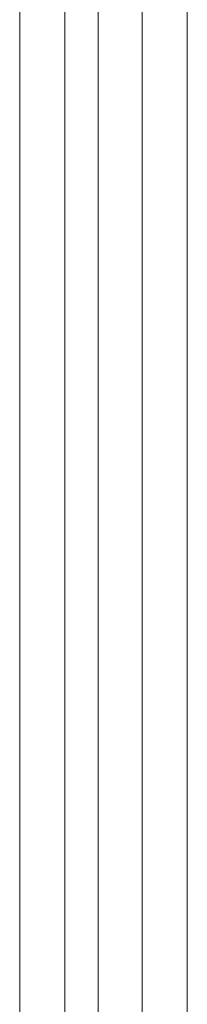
# Model space of a CAD drawing. Header units: inches. Extents: x 23 to 461, y 9 to 290.
# Tile 51 of 57: x 437.89 to 439.33, y 130.59 to 139.06. Entities that reach past the tile are written whole.
import ezdxf

# ---------------------------------------------------------------- set-up
doc = ezdxf.new("R2010")
doc.units = ezdxf.units.IN
doc.header["$LTSCALE"] = 28
doc.header["$MEASUREMENT"] = 0
doc.layers.add('Visible (ANSI)', color=7, linetype='Continuous', lineweight=5)
doc.layers.add('Visible Narrow (ANSI)', color=7, linetype='Continuous', lineweight=5)

msp = doc.modelspace()

# ---------------------------------------------------------------- linework, layer by layer
at = {"layer": 'Visible (ANSI)'}
msp.add_line((438.5677, 154.4879), (438.5677, 102.9566), dxfattribs=at)
at = {"layer": 'Visible Narrow (ANSI)'}
for p, q in [((438.2811, 154.3224), (438.2811, 102.7911)), ((437.8918, 102.9429), (437.8918, 154.1707)), ((438.9454, 103.5223), (438.9454, 153.9296)), ((439.3347, 153.9296), (439.3347, 103.5223))]:
    msp.add_line(p, q, dxfattribs=at)

doc.saveas('drawing.dxf')
